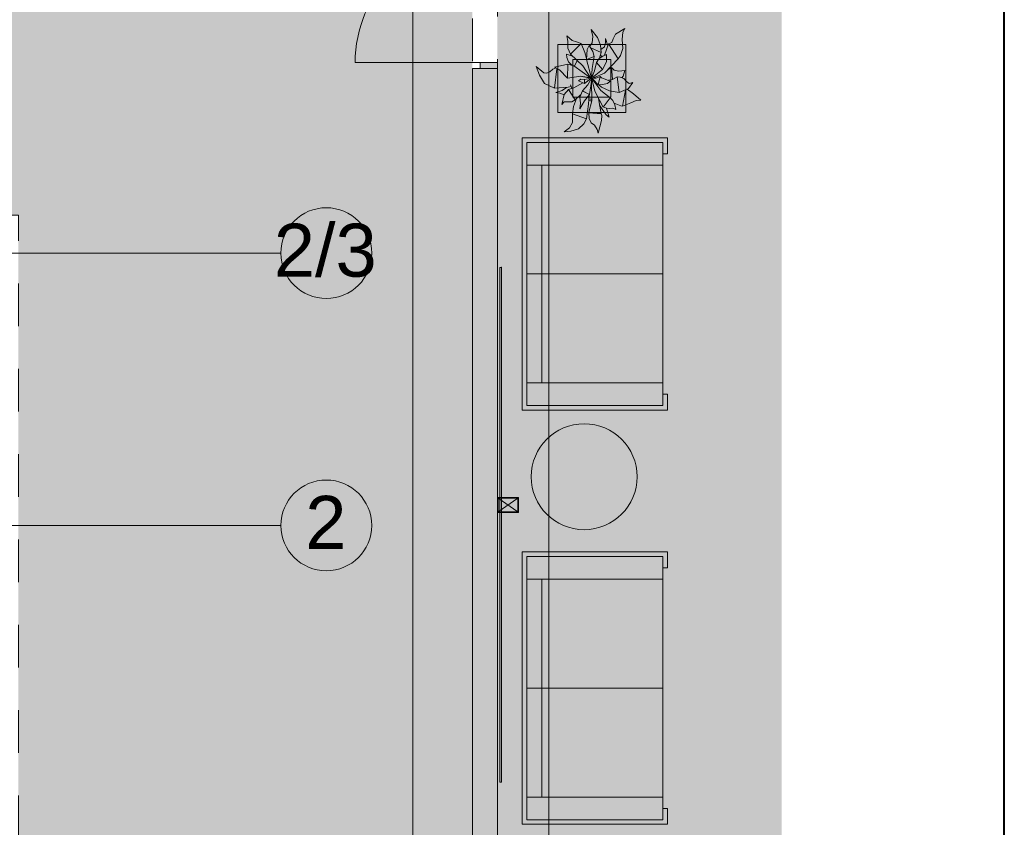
# Model space of a CAD drawing. Header units: millimetres. Extents: x 0 to 1208, y -24 to 589.
# Tile 20 of 49: x 382 to 415, y 168 to 195. Entities that reach past the tile are written whole.
import ezdxf
from ezdxf.xclip import XClip

# ---------------------------------------------------------------- set-up
doc = ezdxf.new("R2010")
doc.units = ezdxf.units.MM
doc.header["$MEASUREMENT"] = 0
doc.header["$XCLIPFRAME"] = 0
doc.linetypes.add('Штриховая', pattern=[5.644444, 2.822222, -2.822222])
for name, color, linetype in [('АИ - Фасадная отделка', 7, 'Continuous'), ('Интерьер - Мебель', 7, 'Continuous'), ('Конструктив - Стены наружние фасад', 7, 'Continuous'), ('Конструктив - Фасадные стены сущ', 7, 'Continuous'), ('Элемент Модели - Зона', 7, 'Continuous'), ('Элемент модели - Зоны уличных помещений', 7, 'Continuous'), ('Элемент Модели - Оси', 7, 'Continuous'), ('Элемент модели - Оси Улица Бани', 7, 'Continuous')]:
    doc.layers.add(name, color=color, linetype=linetype)
doc.styles.add('СГЕНЕРИР_СТИЛЬ_3', font='txt')

# ---------------------------------------------------------------- blocks, each defined once
blk = doc.blocks.new('Чертеж_2_2', base_point=(217.704, 72.604))
at = {"layer": 'АИ - Фасадная отделка', "linetype": 'Continuous', "lineweight": 0, "true_color": 0xffffff}
blk.add_hatch(color=7, dxfattribs=at).paths.add_polyline_path([(398.386, 169.62), (398.386, 186.632), (398.336, 186.632), (398.336, 169.62)])
at = {"layer": 'Интерьер - Мебель', "linetype": 'Continuous', "lineweight": 0, "true_color": 0xffffff}
blk.add_hatch(color=7, dxfattribs=at).paths.add_polyline_path([(399.531, 193.271), (399.648, 192.985), (399.811, 192.714), (400.138, 192.554), (400.537, 192.581), (400.399, 192.488), (400.183, 192.407), (400.313, 192.389), (400.456, 192.331), (400.38, 192.01), (400.458, 192.103), (400.672, 192.102), (400.71, 192.099), (400.827, 192.17), (400.871, 192.21), (400.769, 191.941), (400.736, 191.737), (400.729, 191.457), (400.634, 191.248), (400.461, 191.116), (400.68, 191.135), (400.936, 191.208), (401.109, 191.375), (401.199, 191.54), (401.278, 192.149), (401.354, 192.079), (401.271, 191.759), (401.281, 191.549), (401.352, 191.41), (401.466, 191.336), (401.554, 191.185), (401.578, 191.073), (401.692, 191.485), (401.688, 191.68), (401.635, 191.962), (401.828, 191.703), (401.948, 191.592), (401.863, 191.889), (402.013, 191.89), (402.071, 191.896), (402.164, 191.849), (402.109, 192.056), (402.362, 191.968), (402.84, 192.143), (402.991, 192.157), (402.538, 192.526), (402.586, 192.547), (402.725, 192.745), (402.606, 192.715), (402.517, 192.772), (402.425, 192.878), (402.368, 192.899), (402.409, 192.95), (402.466, 193.139), (402.262, 193.116), (402.114, 193.154), (402.021, 193.235), (401.927, 193.176), (402.245, 193.52), (402.324, 193.639), (402.401, 193.868), (402.372, 194.165), (402.395, 194.411), (402.468, 194.528), (402.159, 194.344), (402.031, 194.064), (401.921, 194.021), (401.897, 193.957), (401.822, 194.193), (401.828, 194.068), (401.79, 193.919), (401.675, 193.832), (401.659, 193.979), (401.563, 194.23), (401.353, 194.495), (401.411, 194.258), (401.385, 194.053), (401.303, 193.946), (401.284, 193.97), (401.23, 193.866), (401.197, 193.537), (401.146, 193.738), (401.02, 194.03), (400.72, 194.13), (400.547, 194.287), (400.578, 194.11), (400.585, 193.882), (400.664, 193.677), (400.736, 193.609), (400.531, 193.677), (400.549, 193.564), (400.605, 193.429), (400.725, 193.307), (400.582, 193.344), (400.141, 193.254), (400.224, 193.208), (400.086, 193.185), (400.037, 193.14), (399.955, 193.081), (399.884, 193.053), (399.785, 193.063)])
at = {"layer": 'Интерьер - Мебель', "linetype": 'Continuous', "lineweight": 0, "true_color": 0x3f3f3f}
blk.add_hatch(color=250, dxfattribs=at).paths.add_polyline_path([(401.12, 177.961, 1), (401.12, 181.461, 1)])
at = {"layer": 'Конструктив - Стены наружние фасад', "linetype": 'Continuous', "lineweight": 0, "true_color": 0x7f7f7f}
blk.add_hatch(color=8, dxfattribs=at).paths.add_polyline_path([(398.254, 193.204), (398.254, 193.404), (397.679, 193.404), (397.679, 193.204)])
at = {"layer": 'Конструктив - Стены наружние фасад', "linetype": 'Continuous', "lineweight": 0, "true_color": 0x000000}
for points in [[(397.429, 148.889), (397.504, 148.889), (397.504, 193.204), (397.429, 193.204)], [(397.654, 193.204), (397.504, 193.204), (397.504, 162.104), (397.654, 162.104)], [(398.254, 193.204), (397.654, 193.204), (397.654, 162.104), (398.254, 162.104)]]:
    blk.add_hatch(color=18, dxfattribs=at).paths.add_polyline_path(points)
at = {"layer": 'Элемент Модели - Зона', "linetype": 'Continuous', "lineweight": 0, "true_color": 0xf7e7a8}
h = blk.add_hatch(color=41, dxfattribs=at)
h.paths.add_polyline_path([(398.254, 210.292), (398.254, 164.104), (407.644, 164.104), (407.644, 210.292), (401.454, 210.292), (401.454, 207.854), (398.454, 207.854), (398.454, 210.292)])
h.paths.add_polyline_path([(398.454, 207.354), (401.454, 207.354), (401.454, 204.354), (398.454, 204.354)], flags=0)
at = {"layer": 'Элемент модели - Зоны уличных помещений', "linetype": 'Continuous', "lineweight": 0, "true_color": 0x9bcf78}
blk.add_hatch(color=73, dxfattribs=at).paths.add_polyline_path([(165.259, 200.352), (168.467, 200.352), (219.03, 200.237), (358.431, 200.352), (358.431, 188.352), (382.431, 188.352), (382.431, 156.354), (397.429, 156.354), (397.429, 216.729), (367.43, 216.729), (367.43, 222.852), (164.979, 222.852)])
at = {"layer": 'АИ - Фасадная отделка', "color": 7, "linetype": 'Continuous', "lineweight": 15, "ltscale": 0.5}
for q in [(398.336, 186.632), (398.386, 169.62)]:
    blk.add_line((398.386, 186.632), q, dxfattribs=at)
at = {"layer": 'АИ - Фасадная отделка', "color": 7, "linetype": 'Continuous', "lineweight": 15, "ltscale": 0.5, "flags": 128}
blk.add_lwpolyline([(398.386, 169.62), (398.336, 169.62), (398.336, 186.632), (398.386, 186.632)], close=True, dxfattribs=at)
at = {"layer": 'АИ - Фасадная отделка', "color": 7, "linetype": 'Continuous', "lineweight": 15, "ltscale": 0.5}
blk.add_point((398.386, 186.632), dxfattribs=at)
at = {"layer": 'Интерьер - Мебель', "color": 7, "linetype": 'Continuous', "lineweight": 15, "ltscale": 0.5}
for p, q in [((402.159, 194.344), (402.468, 194.528)), ((402.159, 194.344), (402.468, 194.528)), ((402.395, 194.411), (402.468, 194.528)), ((402.395, 194.411), (402.468, 194.528)), ((400.547, 194.287), (400.578, 194.11)), ((400.547, 194.287), (400.72, 194.13)), ((400.547, 194.287), (400.578, 194.11)), ((400.547, 194.287), (400.72, 194.13)), ((401.353, 194.495), (401.411, 194.258)), ((401.353, 194.495), (401.563, 194.23)), ((401.353, 194.495), (401.411, 194.258)), ((401.353, 194.495), (401.563, 194.23)), ((401.385, 194.053), (401.411, 194.258)), ((401.385, 194.053), (401.411, 194.258)), ((401.563, 194.23), (401.659, 193.979)), ((401.563, 194.23), (401.659, 193.979)), ((402.08, 194.191), (402.159, 194.344)), ((402.08, 194.191), (402.159, 194.344)), ((402.372, 194.165), (402.395, 194.411)), ((402.372, 194.165), (402.395, 194.411)), ((400.246, 194.004), (400.246, 191.754)), ((402.496, 194.004), (400.246, 194.004)), ((400.578, 194.11), (400.585, 193.882)), ((400.578, 194.11), (400.585, 193.882)), ((400.585, 193.882), (400.664, 193.677)), ((400.585, 193.882), (400.664, 193.677)), ((400.664, 193.677), (401.02, 194.03)), ((400.664, 193.677), (401.02, 194.03)), ((400.72, 194.13), (400.869, 194.084)), ((400.72, 194.13), (400.869, 194.084)), ((400.869, 194.084), (401.02, 194.03)), ((400.869, 194.084), (401.02, 194.03)), ((401.02, 194.03), (401.146, 193.738)), ((401.02, 194.03), (401.146, 193.738)), ((401.215, 193.837), (401.284, 193.97)), ((401.215, 193.837), (401.284, 193.97)), ((401.284, 193.97), (401.404, 193.77)), ((401.284, 193.97), (401.404, 193.77)), ((401.303, 193.946), (401.385, 194.053)), ((401.303, 193.946), (401.385, 194.053)), ((401.338, 193.891), (401.677, 193.73)), ((401.338, 193.891), (401.677, 193.73)), ((401.659, 193.979), (401.677, 193.73)), ((401.659, 193.979), (401.677, 193.73)), ((401.675, 193.832), (401.79, 193.919)), ((401.675, 193.832), (401.79, 193.919)), ((401.787, 193.646), (401.921, 194.021)), ((401.787, 193.646), (401.921, 194.021)), ((401.79, 193.919), (401.828, 194.068)), ((401.79, 193.919), (401.828, 194.068)), ((401.822, 194.193), (401.828, 194.068)), ((401.822, 194.193), (401.897, 193.957)), ((401.822, 194.193), (401.828, 194.068)), ((401.822, 194.193), (401.897, 193.957)), ((401.921, 194.021), (402.031, 194.064)), ((401.921, 194.021), (402.031, 194.064)), ((401.921, 194.021), (402.245, 193.52)), ((401.921, 194.021), (402.245, 193.52)), ((402.031, 194.064), (402.08, 194.191)), ((402.031, 194.064), (402.08, 194.191)), ((402.372, 194.165), (402.401, 193.868)), ((402.372, 194.165), (402.401, 193.868)), ((402.496, 191.754), (402.496, 194.004)), ((400.531, 193.677), (400.549, 193.564)), ((400.531, 193.677), (400.736, 193.609)), ((400.531, 193.677), (400.549, 193.564)), ((400.531, 193.677), (400.736, 193.609)), ((400.549, 193.564), (400.605, 193.429)), ((400.549, 193.564), (400.605, 193.429)), ((400.664, 193.677), (401.081, 193.291)), ((400.664, 193.677), (401.081, 193.291)), ((401.146, 193.738), (401.197, 193.537)), ((401.146, 193.738), (401.197, 193.537)), ((401.179, 193.6), (401.201, 193.607)), ((401.179, 193.6), (401.201, 193.607)), ((401.195, 193.507), (401.215, 193.837)), ((401.195, 193.507), (401.215, 193.837)), ((401.195, 193.507), (401.454, 193.598)), ((401.195, 193.507), (401.454, 193.598)), ((401.38, 193.2), (401.454, 193.598)), ((401.38, 193.2), (401.454, 193.598)), ((401.404, 193.77), (401.454, 193.598)), ((401.404, 193.77), (401.454, 193.598)), ((401.609, 193.529), (401.737, 193.612)), ((401.609, 193.529), (401.737, 193.612)), ((401.626, 193.546), (401.677, 193.73)), ((401.626, 193.546), (401.677, 193.73)), ((401.657, 193.638), (401.713, 193.599)), ((401.657, 193.638), (401.713, 193.599)), ((401.737, 193.612), (401.858, 193.668)), ((401.737, 193.612), (401.858, 193.668)), ((401.853, 193.428), (401.858, 193.668)), ((401.853, 193.428), (401.858, 193.668)), ((402.245, 193.52), (402.324, 193.639)), ((402.245, 193.52), (402.324, 193.639)), ((402.324, 193.639), (402.401, 193.868)), ((402.324, 193.639), (402.401, 193.868)), ((399.531, 193.271), (399.648, 192.985)), ((399.531, 193.271), (399.785, 193.063)), ((399.531, 193.271), (399.648, 192.985)), ((399.531, 193.271), (399.785, 193.063)), ((400.141, 193.254), (400.582, 193.344)), ((400.141, 193.254), (400.582, 193.344)), ((400.141, 193.254), (400.307, 193.162)), ((400.141, 193.254), (400.307, 193.162)), ((400.568, 192.888), (400.582, 193.344)), ((400.568, 192.888), (400.582, 193.344)), ((400.582, 193.344), (400.782, 193.289)), ((400.582, 193.344), (400.782, 193.289)), ((400.605, 193.429), (400.725, 193.307)), ((400.605, 193.429), (400.725, 193.307)), ((400.746, 193.504), (400.746, 192.254)), ((401.996, 193.504), (400.746, 193.504)), ((400.782, 193.289), (401.325, 192.901)), ((400.782, 193.289), (401.325, 192.901)), ((400.803, 193.289), (400.883, 193.463)), ((400.803, 193.289), (400.883, 193.463)), ((401.081, 193.291), (401.345, 192.891)), ((401.081, 193.291), (401.345, 192.891)), ((401.195, 193.507), (401.363, 192.888)), ((401.195, 193.507), (401.363, 192.888)), ((401.459, 193.123), (401.525, 193.4)), ((401.459, 193.123), (401.525, 193.4)), ((401.525, 193.4), (401.609, 193.529)), ((401.525, 193.4), (401.609, 193.529)), ((401.525, 193.4), (401.72, 193.172)), ((401.525, 193.4), (401.72, 193.172)), ((401.72, 193.172), (401.853, 193.428)), ((401.72, 193.172), (401.853, 193.428)), ((401.788, 193.049), (402.245, 193.52)), ((401.788, 193.049), (402.245, 193.52)), ((401.914, 193.172), (402.021, 193.235)), ((401.914, 193.172), (402.021, 193.235)), ((401.996, 192.254), (401.996, 193.504)), ((402.021, 193.235), (402.057, 192.849)), ((402.021, 193.235), (402.114, 193.154)), ((402.021, 193.235), (402.057, 192.849)), ((402.021, 193.235), (402.114, 193.154)), ((399.648, 192.985), (399.811, 192.714)), ((399.648, 192.985), (399.811, 192.714)), ((399.785, 193.063), (399.884, 193.053)), ((399.785, 193.063), (399.884, 193.053)), ((399.884, 193.053), (399.987, 193.094)), ((399.884, 193.053), (399.987, 193.094)), ((399.987, 193.094), (400.086, 193.185)), ((399.987, 193.094), (400.086, 193.185)), ((400.086, 193.185), (400.2, 193.222)), ((400.086, 193.185), (400.2, 193.222)), ((400.138, 192.554), (400.219, 193.199)), ((400.138, 192.554), (400.219, 193.199)), ((400.307, 193.162), (400.568, 192.888)), ((400.307, 193.162), (400.568, 192.888)), ((400.568, 192.888), (401.007, 192.952)), ((400.568, 192.888), (401.007, 192.952)), ((401.007, 192.952), (401.325, 192.901)), ((401.007, 192.952), (401.325, 192.901)), ((401.01, 192.951), (401.015, 192.95)), ((401.01, 192.951), (401.015, 192.95)), ((401.043, 192.944), (401.054, 192.941)), ((401.043, 192.944), (401.054, 192.941)), ((401.077, 192.936), (401.099, 192.932)), ((401.077, 192.936), (401.099, 192.932)), ((401.11, 192.929), (401.272, 192.894)), ((401.11, 192.929), (401.272, 192.894)), ((401.363, 192.888), (401.38, 193.2)), ((401.363, 192.888), (401.38, 193.2)), ((401.389, 192.925), (401.459, 193.123)), ((401.389, 192.925), (401.459, 193.123)), ((401.399, 192.909), (401.72, 193.172)), ((401.399, 192.909), (401.72, 193.172)), ((401.423, 192.895), (401.788, 193.049)), ((401.423, 192.895), (401.788, 193.049)), ((401.51, 192.884), (401.652, 192.938)), ((401.51, 192.884), (401.652, 192.938)), ((401.584, 192.669), (401.652, 192.938)), ((401.584, 192.669), (401.652, 192.938)), ((401.652, 192.938), (401.697, 192.892)), ((401.652, 192.938), (401.697, 192.892)), ((401.923, 193.19), (401.927, 193.176)), ((401.923, 193.19), (401.927, 193.176)), ((402.057, 192.837), (402.205, 192.927)), ((402.057, 192.837), (402.205, 192.927)), ((402.114, 193.154), (402.262, 193.116)), ((402.114, 193.154), (402.262, 193.116)), ((402.205, 192.927), (402.274, 192.413)), ((402.205, 192.927), (402.311, 192.919)), ((402.205, 192.927), (402.274, 192.413)), ((402.205, 192.927), (402.311, 192.919)), ((402.262, 193.116), (402.466, 193.139)), ((402.262, 193.116), (402.466, 193.139)), ((402.311, 192.919), (402.425, 192.878)), ((402.311, 192.919), (402.425, 192.878)), ((402.36, 192.899), (402.409, 192.95)), ((402.36, 192.899), (402.409, 192.95)), ((402.409, 192.95), (402.466, 193.139)), ((402.409, 192.95), (402.466, 193.139)), ((399.811, 192.714), (400.138, 192.554)), ((399.811, 192.714), (400.138, 192.554)), ((400.138, 192.554), (400.591, 192.589)), ((400.138, 192.554), (400.591, 192.589)), ((400.39, 192.482), (400.537, 192.581)), ((400.39, 192.482), (400.537, 192.581)), ((400.591, 192.589), (400.686, 192.608)), ((400.591, 192.589), (400.686, 192.608)), ((400.669, 192.669), (400.71, 192.55)), ((400.669, 192.669), (400.71, 192.55)), ((400.777, 192.563), (401.077, 192.727)), ((400.777, 192.563), (401.077, 192.727)), ((400.929, 192.799), (401.008, 192.851)), ((400.929, 192.799), (401.008, 192.851)), ((400.929, 192.799), (401.129, 192.71)), ((400.929, 192.799), (401.129, 192.71)), ((401.008, 192.851), (401.128, 192.846)), ((401.008, 192.851), (401.128, 192.846)), ((401.063, 192.467), (401.236, 192.668)), ((401.063, 192.467), (401.236, 192.668)), ((401.128, 192.846), (401.363, 192.888)), ((401.128, 192.846), (401.363, 192.888)), ((401.128, 192.846), (401.129, 192.71)), ((401.128, 192.846), (401.129, 192.71)), ((401.129, 192.71), (401.341, 192.87)), ((401.129, 192.71), (401.341, 192.87)), ((401.236, 192.668), (401.332, 192.82)), ((401.236, 192.668), (401.332, 192.82)), ((401.291, 192.345), (401.371, 192.855)), ((401.291, 192.345), (401.371, 192.855)), ((401.339, 192.82), (401.376, 192.89)), ((401.339, 192.82), (401.376, 192.89)), ((401.343, 192.872), (401.376, 192.89)), ((401.343, 192.872), (401.376, 192.89)), ((401.349, 192.885), (401.36, 192.882)), ((401.349, 192.885), (401.36, 192.882)), ((401.358, 192.883), (401.363, 192.888)), ((401.358, 192.883), (401.363, 192.888)), ((401.359, 192.766), (401.37, 192.141)), ((401.359, 192.766), (401.37, 192.141)), ((401.37, 192.86), (401.47, 192.453)), ((401.37, 192.86), (401.47, 192.453)), ((401.372, 192.88), (401.411, 192.87)), ((401.372, 192.88), (401.411, 192.87)), ((401.372, 192.866), (401.456, 192.793)), ((401.372, 192.866), (401.456, 192.793)), ((401.39, 192.887), (401.51, 192.884)), ((401.39, 192.887), (401.51, 192.884)), ((401.404, 192.834), (401.666, 192.482)), ((401.404, 192.834), (401.666, 192.482)), ((401.412, 192.839), (401.584, 192.669)), ((401.412, 192.839), (401.584, 192.669)), ((401.584, 192.669), (401.723, 192.671)), ((401.584, 192.669), (401.723, 192.671)), ((401.607, 192.665), (401.691, 192.592)), ((401.607, 192.665), (401.691, 192.592)), ((401.691, 192.592), (401.962, 192.466)), ((401.691, 192.592), (401.962, 192.466)), ((401.697, 192.892), (401.78, 192.859)), ((401.697, 192.892), (401.78, 192.859)), ((401.723, 192.671), (401.891, 192.714)), ((401.723, 192.671), (401.891, 192.714)), ((401.78, 192.859), (401.984, 192.788)), ((401.78, 192.859), (401.984, 192.788)), ((401.891, 192.714), (401.984, 192.788)), ((401.891, 192.714), (401.984, 192.788)), ((401.919, 192.816), (402.057, 192.837)), ((401.919, 192.816), (402.057, 192.837)), ((402.425, 192.878), (402.517, 192.772)), ((402.425, 192.878), (402.517, 192.772)), ((402.517, 192.772), (402.606, 192.715)), ((402.517, 192.772), (402.606, 192.715)), ((402.586, 192.547), (402.725, 192.745)), ((402.586, 192.547), (402.725, 192.745)), ((402.606, 192.715), (402.725, 192.745)), ((402.606, 192.715), (402.725, 192.745)), ((400.183, 192.407), (400.39, 192.482)), ((400.183, 192.407), (400.39, 192.482)), ((400.183, 192.407), (400.313, 192.389)), ((400.183, 192.407), (400.313, 192.389)), ((400.313, 192.389), (400.456, 192.331)), ((400.313, 192.389), (400.456, 192.331)), ((400.38, 192.01), (400.462, 192.343)), ((400.38, 192.01), (400.462, 192.343)), ((400.462, 192.343), (400.599, 192.515)), ((400.462, 192.343), (400.599, 192.515)), ((400.599, 192.515), (400.777, 192.563)), ((400.599, 192.515), (400.777, 192.563)), ((400.599, 192.515), (400.827, 192.17)), ((400.599, 192.515), (400.827, 192.17)), ((400.746, 192.254), (401.996, 192.254)), ((400.827, 192.17), (401.004, 192.34)), ((400.827, 192.17), (401.004, 192.34)), ((400.975, 192.26), (401.063, 192.467)), ((400.975, 192.26), (401.063, 192.467)), ((400.975, 192.26), (400.998, 192.055)), ((400.975, 192.26), (400.998, 192.055)), ((401.05, 192.463), (401.063, 192.467)), ((401.05, 192.463), (401.063, 192.467)), ((401.05, 192.463), (401.291, 192.345)), ((401.05, 192.463), (401.291, 192.345)), ((401.063, 192.467), (401.291, 192.345)), ((401.063, 192.467), (401.291, 192.345)), ((401.126, 192.138), (401.291, 192.345)), ((401.126, 192.138), (401.291, 192.345)), ((401.268, 192.031), (401.284, 192.331)), ((401.268, 192.031), (401.284, 192.331)), ((401.47, 192.453), (401.743, 191.927)), ((401.47, 192.453), (401.743, 191.927)), ((401.666, 192.482), (401.978, 192.232)), ((401.666, 192.482), (401.978, 192.232)), ((401.962, 192.466), (402.274, 192.413)), ((401.962, 192.466), (402.274, 192.413)), ((402.274, 192.413), (402.586, 192.547)), ((402.274, 192.413), (402.586, 192.547)), ((402.391, 191.964), (402.481, 192.491)), ((402.391, 191.964), (402.481, 192.491)), ((402.538, 192.526), (402.75, 192.369)), ((402.538, 192.526), (402.75, 192.369)), ((402.75, 192.369), (402.991, 192.157)), ((402.75, 192.369), (402.991, 192.157)), ((400.38, 192.01), (400.458, 192.103)), ((400.38, 192.01), (400.458, 192.103)), ((400.458, 192.103), (400.582, 192.109)), ((400.458, 192.103), (400.582, 192.109)), ((400.582, 192.109), (400.71, 192.099)), ((400.582, 192.109), (400.71, 192.099)), ((400.71, 192.099), (400.827, 192.17)), ((400.71, 192.099), (400.827, 192.17)), ((400.731, 191.705), (400.77, 191.948)), ((400.731, 191.705), (400.77, 191.948)), ((400.77, 191.948), (400.871, 192.21)), ((400.77, 191.948), (400.871, 192.21)), ((400.982, 191.871), (401.126, 192.138)), ((400.982, 191.871), (401.126, 192.138)), ((400.982, 191.871), (400.998, 192.055)), ((400.982, 191.871), (400.998, 192.055)), ((401.199, 191.54), (401.268, 192.031)), ((401.199, 191.54), (401.268, 192.031)), ((401.271, 191.759), (401.37, 192.141)), ((401.271, 191.759), (401.37, 192.141)), ((401.278, 192.149), (401.328, 192.139)), ((401.278, 192.149), (401.328, 192.139)), ((401.284, 192.198), (401.33, 192.189)), ((401.284, 192.198), (401.33, 192.189)), ((401.328, 192.139), (401.367, 192.141)), ((401.328, 192.139), (401.367, 192.141)), ((401.33, 192.189), (401.363, 192.191)), ((401.33, 192.189), (401.363, 192.191)), ((401.591, 192.213), (401.678, 191.71)), ((401.591, 192.213), (401.678, 191.71)), ((401.612, 192.14), (401.624, 192.147)), ((401.612, 192.14), (401.624, 192.147)), ((401.631, 191.992), (401.688, 191.893)), ((401.631, 191.992), (401.688, 191.893)), ((401.743, 191.927), (401.978, 192.232)), ((401.743, 191.927), (401.978, 192.232)), ((401.751, 191.937), (401.863, 191.889)), ((401.751, 191.937), (401.863, 191.889)), ((401.978, 192.232), (402.065, 192.15)), ((401.978, 192.232), (402.065, 192.15)), ((402.065, 192.15), (402.13, 192.009)), ((402.065, 192.15), (402.13, 192.009)), ((402.109, 192.056), (402.333, 191.972)), ((402.109, 192.056), (402.333, 191.972)), ((402.13, 192.009), (402.164, 191.849)), ((402.13, 192.009), (402.164, 191.849)), ((402.333, 191.972), (402.391, 191.964)), ((402.333, 191.972), (402.391, 191.964)), ((402.391, 191.964), (402.661, 192.068)), ((402.391, 191.964), (402.661, 192.068)), ((402.661, 192.068), (402.84, 192.143)), ((402.661, 192.068), (402.84, 192.143)), ((402.84, 192.143), (402.991, 192.157)), ((402.84, 192.143), (402.991, 192.157)), ((400.246, 191.754), (402.496, 191.754)), ((400.729, 191.423), (400.731, 191.705)), ((400.729, 191.423), (400.731, 191.705)), ((400.731, 191.705), (401.199, 191.54)), ((400.731, 191.705), (401.199, 191.54)), ((401.271, 191.759), (401.656, 191.713)), ((401.271, 191.759), (401.656, 191.713)), ((401.274, 191.743), (401.281, 191.549)), ((401.274, 191.743), (401.678, 191.71)), ((401.274, 191.743), (401.281, 191.549)), ((401.274, 191.743), (401.678, 191.71)), ((401.678, 191.71), (401.699, 191.649)), ((401.678, 191.71), (401.699, 191.649)), ((401.688, 191.893), (401.845, 191.679)), ((401.688, 191.893), (401.845, 191.679)), ((401.692, 191.485), (401.699, 191.649)), ((401.692, 191.485), (401.699, 191.649)), ((401.845, 191.679), (401.948, 191.592)), ((401.845, 191.679), (401.948, 191.592)), ((401.86, 191.886), (401.948, 191.592)), ((401.86, 191.886), (401.948, 191.592)), ((401.863, 191.889), (401.955, 191.884)), ((401.863, 191.889), (401.955, 191.884)), ((401.955, 191.884), (402.071, 191.896)), ((401.955, 191.884), (402.071, 191.896)), ((402.071, 191.896), (402.164, 191.849)), ((402.071, 191.896), (402.164, 191.849)), ((400.634, 191.248), (400.729, 191.423)), ((400.634, 191.248), (400.729, 191.423)), ((400.936, 191.208), (401.109, 191.375)), ((400.936, 191.208), (401.109, 191.375)), ((401.109, 191.375), (401.199, 191.54)), ((401.109, 191.375), (401.199, 191.54)), ((401.281, 191.549), (401.352, 191.41)), ((401.281, 191.549), (401.352, 191.41)), ((401.352, 191.41), (401.466, 191.336)), ((401.352, 191.41), (401.466, 191.336)), ((401.466, 191.336), (401.554, 191.185)), ((401.466, 191.336), (401.554, 191.185)), ((401.578, 191.073), (401.692, 191.485)), ((401.578, 191.073), (401.692, 191.485)), ((400.461, 191.116), (400.634, 191.248)), ((400.461, 191.116), (400.634, 191.248)), ((400.461, 191.116), (400.68, 191.135)), ((400.461, 191.116), (400.68, 191.135)), ((400.68, 191.135), (400.936, 191.208)), ((400.68, 191.135), (400.936, 191.208)), ((401.554, 191.185), (401.578, 191.073)), ((401.554, 191.185), (401.578, 191.073)), ((399.071, 181.913), (399.071, 190.913)), ((403.871, 190.913), (399.071, 190.913)), ((403.721, 190.763), (399.221, 190.763)), ((399.221, 190.763), (399.221, 182.063)), ((403.721, 182.063), (403.721, 190.763)), ((403.871, 190.913), (403.871, 190.388)), ((403.871, 190.388), (403.721, 190.388)), ((403.721, 190.013), (399.221, 190.013)), ((399.721, 182.813), (399.721, 190.013)), ((403.721, 186.413), (399.221, 186.413)), ((403.721, 182.813), (399.221, 182.813)), ((403.871, 182.438), (403.721, 182.438)), ((403.871, 181.913), (403.871, 182.438)), ((403.871, 181.913), (399.071, 181.913)), ((399.221, 182.063), (403.721, 182.063)), ((399.071, 168.223), (399.071, 177.223)), ((403.871, 177.223), (399.071, 177.223)), ((403.721, 177.073), (399.221, 177.073)), ((399.221, 177.073), (399.221, 168.373)), ((403.721, 168.373), (403.721, 177.073)), ((403.871, 177.223), (403.871, 176.698)), ((403.871, 176.698), (403.721, 176.698)), ((403.721, 176.323), (399.221, 176.323)), ((399.721, 169.123), (399.721, 176.323)), ((403.721, 172.723), (399.221, 172.723)), ((403.721, 169.123), (399.221, 169.123)), ((403.871, 168.748), (403.721, 168.748)), ((403.871, 168.223), (403.871, 168.748)), ((403.871, 168.223), (399.071, 168.223)), ((399.221, 168.373), (403.721, 168.373))]:
    blk.add_line(p, q, dxfattribs=at)
at = {"layer": 'Интерьер - Мебель', "color": 7, "linetype": 'Continuous', "lineweight": 15, "ltscale": 0.5, "flags": 128}
blk.add_lwpolyline([(401.12, 177.961, 1), (401.12, 181.461, 1)], format="xyb", close=True, dxfattribs=at)
at = {"layer": 'Конструктив - Стены наружние фасад', "color": 7, "linetype": 'Continuous', "lineweight": 15, "ltscale": 0.5}
for p, q in [((397.679, 193.404), (393.554, 193.404)), ((398.254, 193.404), (397.679, 193.404)), ((397.679, 193.404), (397.679, 193.204)), ((398.254, 193.204), (398.254, 193.404)), ((397.429, 193.204), (397.429, 193.019)), ((397.504, 193.204), (397.429, 193.204)), ((397.504, 193.204), (397.429, 193.204)), ((397.504, 193.204), (397.429, 193.204)), ((397.429, 193.204), (397.429, 193.019)), ((397.429, 193.204), (397.429, 193.019)), ((397.654, 193.204), (397.504, 193.204)), ((397.654, 193.204), (397.504, 193.204)), ((397.654, 193.204), (397.504, 193.204)), ((397.679, 193.204), (397.654, 193.204)), ((397.679, 193.204), (397.654, 193.204)), ((397.679, 193.204), (397.654, 193.204)), ((398.254, 193.204), (397.679, 193.204)), ((397.679, 193.204), (398.254, 193.204)), ((398.254, 193.204), (397.679, 193.204)), ((398.254, 193.204), (397.679, 193.204)), ((398.254, 193.204), (398.254, 193.019)), ((398.254, 193.204), (398.254, 193.019)), ((398.254, 193.204), (398.254, 193.019))]:
    blk.add_line(p, q, dxfattribs=at)
at = {"layer": 'Конструктив - Стены наружние фасад', "color": 7, "linetype": 'Continuous', "lineweight": 15, "ltscale": 0.5, "flags": 128}
for points in [[(397.429, 193.204), (397.429, 148.889)], [(398.254, 162.104), (398.254, 193.204)]]:
    blk.add_lwpolyline(points, dxfattribs=at)
at = {"layer": 'Конструктив - Стены наружние фасад', "color": 7, "linetype": 'Continuous', "lineweight": 15, "ltscale": 0.5}
blk.add_arc((397.679, 193.404), 4.125, 90, 180, dxfattribs=at)
at = {"layer": 'Конструктив - Фасадные стены сущ', "color": 7, "linetype": 'Continuous', "lineweight": 15, "ltscale": 0.5}
for p, q in [((398.929, 179.002), (398.279, 178.552)), ((398.279, 179.002), (398.929, 178.552))]:
    blk.add_line(p, q, dxfattribs=at)
at = {"layer": 'Конструктив - Фасадные стены сущ', "color": 7, "linetype": 'Continuous', "lineweight": 15, "ltscale": 0.5, "flags": 128}
for points in [[(398.254, 178.527), (398.254, 179.027), (398.954, 179.027), (398.954, 178.527)], [(398.279, 178.552), (398.279, 179.002), (398.929, 179.002), (398.929, 178.552)]]:
    blk.add_lwpolyline(points, close=True, dxfattribs=at)
at = {"layer": 'Элемент Модели - Зона', "color": 7, "linetype": 'Штриховая', "lineweight": 15, "ltscale": 0.5, "flags": 128}
blk.add_lwpolyline([(407.644, 210.292), (401.454, 210.292), (401.454, 207.854), (398.454, 207.854), (398.454, 210.292), (398.254, 210.292), (398.254, 164.104), (407.644, 164.104)], dxfattribs=at)
at = {"layer": 'Элемент модели - Зоны уличных помещений', "color": 7, "linetype": 'Штриховая', "lineweight": 15, "ltscale": 0.5, "flags": 128}
blk.add_lwpolyline([(165.259, 200.352), (168.467, 200.352), (219.03, 200.237), (358.431, 200.352), (358.431, 188.352), (382.431, 188.352), (382.431, 156.354), (397.429, 156.354), (397.429, 216.729), (367.43, 216.729), (367.43, 222.852), (164.979, 222.852)], close=True, dxfattribs=at)
at = {"layer": 'Элемент Модели - Оси', "color": 7, "linetype": 'Continuous', "lineweight": 15, "ltscale": 0.5}
for p, q in [((395.454, 533.604), (395.454, 137.362)), ((399.954, 533.604), (399.954, 137.362))]:
    blk.add_line(p, q, dxfattribs=at)
at = {"layer": 'Элемент модели - Оси Улица Бани', "color": 7, "linetype": 'Continuous', "lineweight": 15, "ltscale": 0.5}
for p, q in [((362.824, 187.102), (391.101, 187.102)), ((362.824, 178.102), (391.101, 178.102))]:
    blk.add_line(p, q, dxfattribs=at)
for centre in [(392.601, 187.102), (392.601, 178.102)]:
    blk.add_circle(centre, 1.5, dxfattribs=at)
at = {"layer": 'Элемент модели - Оси Улица Бани', "color": 7, "linetype": 'Continuous', "lineweight": 15, "char_height": 1.75, "attachment_point": 6, "style": 'СГЕНЕРИР_СТИЛЬ_3'}
for s, insert in [('\\A1;{\\pqr;\\pt0;\\fArial|b0|i0|c204|p38;2/3}', (394.265, 187.187)), ('\\A1;{\\pqr;\\pt0;\\fArial|b0|i0|c204|p38;2}', (393.265, 178.202))]:
    blk.add_mtext(s, dxfattribs=dict(at, insert=insert))

msp = doc.modelspace()

# ---------------------------------------------------------------- linework, layer by layer
at = {"color": 7, "linetype": 'Continuous', "lineweight": 40}
msp.add_line((415, 5), (415, 589), dxfattribs=at)

# ---------------------------------------------------------------- block references
at = {"color": 161, "linetype": 'Continuous', "lineweight": 40, "true_color": 0x83aefe}
ref = msp.add_blockref('Чертеж_2_2', (217.704, 72.604), dxfattribs=at)
XClip(ref).set_block_clipping_path([(24.004460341, 137.3615431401), (407.6441154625, 585.1734188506)])

doc.saveas('drawing.dxf')
